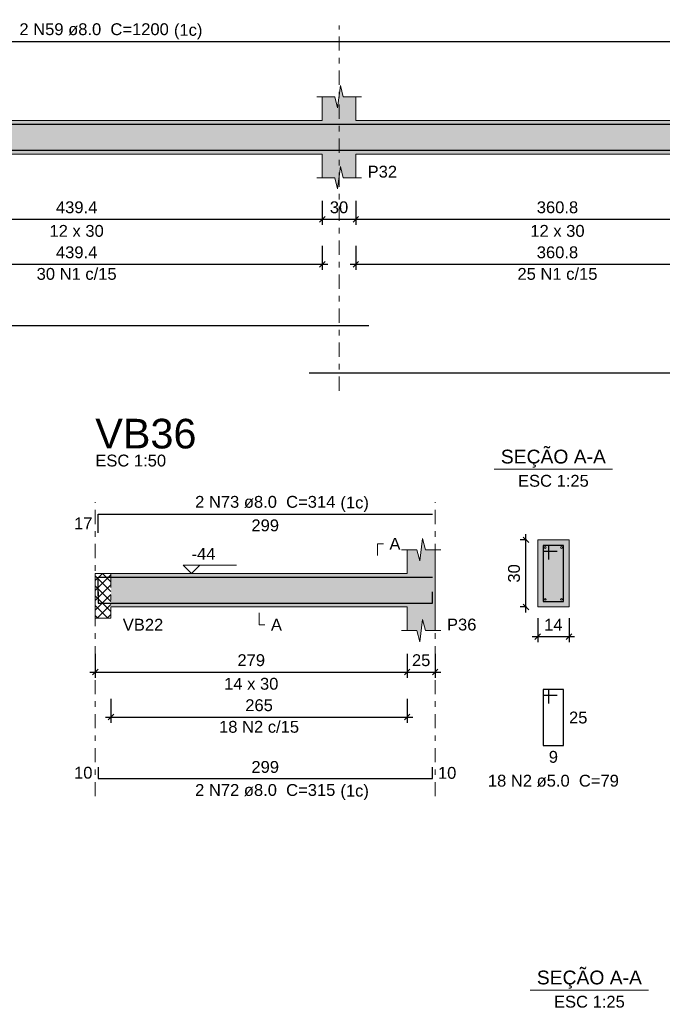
# Model space of a CAD drawing. Header units: millimetres. Extents: x 0 to 119, y 0 to 84.
# Tile 3 of 31: x 15 to 26, y 23 to 41. Entities that reach past the tile are written whole.
import ezdxf

# ---------------------------------------------------------------- set-up
doc = ezdxf.new("R2010")
doc.units = ezdxf.units.MM
doc.header["$MEASUREMENT"] = 0
doc.linetypes.add('DASHDOT', pattern=[2.54, 1.27, -0.635, 0, -0.635])
doc.linetypes.add('NULL', pattern=[0])
doc.layers.get('0').update_dxf_attribs({"lineweight": 18})
for name, color, linetype, lineweight in [('Descrição da armadura', 7, 'Continuous', 0), ('DT-Barras na forma', 2, 'Continuous', 30), ('DT-Barras no corte', 5, 'Continuous', 5), ('DT-Barras rebatidas', 2, 'Continuous', 30), ('DT-Cotas', 9, 'Continuous', 5), ('DT-Forma', 5, 'Continuous', 5), ('DT-Hachura forma vigas', 254, 'Continuous', 5), ('DT-Hachura intersecção vigas', 9, 'Continuous', 5), ('DT-Hachura seção vigas', 254, 'Continuous', 5), ('DT-Pontilhado', 9, 'DASHDOT', 5), ('DT-Textos', 7, 'Continuous', 5), ('DT-Título', 3, 'Continuous', 20), ('Textos armaduras', 7, 'Continuous', 0)]:
    doc.layers.add(name, color=color, linetype=linetype, lineweight=lineweight)
doc.styles.add('Arial', font='txt')
doc.dimstyles.new('UM_25.000000', dxfattribs={"dimtxt": 0.18, "dimasz": 0.1, "dimexe": 0.1, "dimexo": 0.2, "dimgap": 0, "dimtad": 1, "dimtih": 1, "dimtoh": 1, "dimdec": 1, "dimlfac": 25, "dimzin": 0, "dimdsep": 46, "dimtxsty": 'Standard', "dimcen": 0.09, "dimdle": 0.1, "dimadec": 1, "dimazin": 2, "dimtfac": 1, "dimtdec": 4, "dimtofl": 0, "dimtmove": 0, "dimatfit": 3, "dimfxl": 1, "dimtolj": 1, "dimarcsym": 0})
doc.dimstyles.new('UM_50.000000', dxfattribs={"dimtxt": 0.18, "dimasz": 0.1, "dimexe": 0.1, "dimexo": 0.2, "dimgap": 0, "dimtad": 1, "dimtih": 1, "dimtoh": 1, "dimdec": 1, "dimlfac": 50, "dimzin": 0, "dimdsep": 46, "dimtxsty": 'Standard', "dimcen": 0.09, "dimdle": 0.1, "dimadec": 1, "dimazin": 2, "dimtfac": 1, "dimtdec": 4, "dimtofl": 0, "dimtmove": 0, "dimatfit": 3, "dimfxl": 1, "dimtolj": 1, "dimarcsym": 0})

# ---------------------------------------------------------------- blocks, each defined once
blk = doc.blocks.new('_Oblique')
at = {"color": 0, "linetype": 'ByBlock', "lineweight": -2}
blk.add_line((-0.5, -0.5), (0.5, 0.5), dxfattribs=at)
blk = doc.blocks.new('*D193')
at = {"layer": 'Defpoints', "color": 0}
for p in [(11.229053, 37.62012), (20.017453, 37.62012), (20.017453, 37.09062)]:
    blk.add_point(p, dxfattribs=at)
at = {"layer": 'DT-Cotas', "color": 0, "lineweight": -2}
for p, q in [((11.229053, 37.42012), (11.229053, 36.99062)), ((20.017453, 37.42012), (20.017453, 36.99062)), ((11.129053, 37.09062), (20.117453, 37.09062))]:
    blk.add_line(p, q, dxfattribs=at)
at = {"layer": 'DT-Cotas', "color": 0, "lineweight": -2, "xscale": 0.1, "yscale": 0.1, "zscale": 0.1, "rotation": 180}
blk.add_blockref('_Oblique', (11.229053, 37.09062), dxfattribs=at)
at = {"layer": 'DT-Cotas', "color": 0, "lineweight": -2, "xscale": 0.1, "yscale": 0.1, "zscale": 0.1}
blk.add_blockref('_Oblique', (20.017453, 37.09062), dxfattribs=at)
at = {"layer": 'DT-Cotas', "color": 7, "insert": (15.623253, 37.30242), "char_height": 0.2118, "attachment_point": 5, "rotation": 0.0057296, "style": 'Arial'}
blk.add_mtext('\\A1;439.4', dxfattribs=at)
blk = doc.blocks.new('*D194')
at = {"layer": 'Defpoints', "color": 0}
for p in [(20.017453, 37.62012), (20.617453, 37.62012), (20.617453, 37.09062)]:
    blk.add_point(p, dxfattribs=at)
at = {"layer": 'DT-Cotas', "color": 0, "lineweight": -2}
for p, q in [((20.017453, 37.42012), (20.017453, 36.99062)), ((20.617453, 37.42012), (20.617453, 36.99062)), ((19.917453, 37.09062), (20.717453, 37.09062))]:
    blk.add_line(p, q, dxfattribs=at)
at = {"layer": 'DT-Cotas', "color": 0, "lineweight": -2, "xscale": 0.1, "yscale": 0.1, "zscale": 0.1, "rotation": 180}
blk.add_blockref('_Oblique', (20.017453, 37.09062), dxfattribs=at)
at = {"layer": 'DT-Cotas', "color": 0, "lineweight": -2, "xscale": 0.1, "yscale": 0.1, "zscale": 0.1}
blk.add_blockref('_Oblique', (20.617453, 37.09062), dxfattribs=at)
at = {"layer": 'DT-Cotas', "color": 7, "insert": (20.317453, 37.30242), "char_height": 0.2118, "attachment_point": 5, "rotation": 0.0057296, "style": 'Arial'}
blk.add_mtext('\\A1;30', dxfattribs=at)
blk = doc.blocks.new('*D195')
at = {"layer": 'Defpoints', "color": 0}
for p in [(20.617453, 37.62012), (27.832853, 37.62012), (27.832853, 37.09062)]:
    blk.add_point(p, dxfattribs=at)
at = {"layer": 'DT-Cotas', "color": 0, "lineweight": -2}
for p, q in [((20.617453, 37.42012), (20.617453, 36.99062)), ((27.832853, 37.42012), (27.832853, 36.99062)), ((20.517453, 37.09062), (27.932853, 37.09062))]:
    blk.add_line(p, q, dxfattribs=at)
at = {"layer": 'DT-Cotas', "color": 0, "lineweight": -2, "xscale": 0.1, "yscale": 0.1, "zscale": 0.1, "rotation": 180}
blk.add_blockref('_Oblique', (20.617453, 37.09062), dxfattribs=at)
at = {"layer": 'DT-Cotas', "color": 0, "lineweight": -2, "xscale": 0.1, "yscale": 0.1, "zscale": 0.1}
blk.add_blockref('_Oblique', (27.832853, 37.09062), dxfattribs=at)
at = {"layer": 'DT-Cotas', "color": 7, "insert": (24.225153, 37.30242), "char_height": 0.2118, "attachment_point": 5, "rotation": 0.0057296, "style": 'Arial'}
blk.add_mtext('\\A1;360.8', dxfattribs=at)
blk = doc.blocks.new('*D204')
at = {"layer": 'Defpoints', "color": 0}
for p in [(11.229053, 36.81528), (20.017453, 36.81528), (20.017453, 36.28578)]:
    blk.add_point(p, dxfattribs=at)
at = {"layer": 'DT-Cotas', "color": 0, "lineweight": -2}
for p, q in [((11.229053, 36.61528), (11.229053, 36.18578)), ((20.017453, 36.61528), (20.017453, 36.18578)), ((11.129053, 36.28578), (20.117453, 36.28578))]:
    blk.add_line(p, q, dxfattribs=at)
at = {"layer": 'DT-Cotas', "color": 0, "lineweight": -2, "xscale": 0.1, "yscale": 0.1, "zscale": 0.1, "rotation": 180}
blk.add_blockref('_Oblique', (11.229053, 36.28578), dxfattribs=at)
at = {"layer": 'DT-Cotas', "color": 0, "lineweight": -2, "xscale": 0.1, "yscale": 0.1, "zscale": 0.1}
blk.add_blockref('_Oblique', (20.017453, 36.28578), dxfattribs=at)
at = {"layer": 'DT-Cotas', "color": 7, "insert": (15.623253, 36.49758), "char_height": 0.2118, "attachment_point": 5, "rotation": 0.0057296, "style": 'Arial'}
blk.add_mtext('\\A1;439.4', dxfattribs=at)
blk = doc.blocks.new('*D205')
at = {"layer": 'Defpoints', "color": 0}
for p in [(20.617453, 36.81528), (27.832853, 36.81528), (27.832853, 36.28578)]:
    blk.add_point(p, dxfattribs=at)
at = {"layer": 'DT-Cotas', "color": 0, "lineweight": -2}
for p, q in [((20.617453, 36.61528), (20.617453, 36.18578)), ((27.832853, 36.61528), (27.832853, 36.18578)), ((20.517453, 36.28578), (27.932853, 36.28578))]:
    blk.add_line(p, q, dxfattribs=at)
at = {"layer": 'DT-Cotas', "color": 0, "lineweight": -2, "xscale": 0.1, "yscale": 0.1, "zscale": 0.1, "rotation": 180}
blk.add_blockref('_Oblique', (20.617453, 36.28578), dxfattribs=at)
at = {"layer": 'DT-Cotas', "color": 0, "lineweight": -2, "xscale": 0.1, "yscale": 0.1, "zscale": 0.1}
blk.add_blockref('_Oblique', (27.832853, 36.28578), dxfattribs=at)
at = {"layer": 'DT-Cotas', "color": 7, "insert": (24.225153, 36.49758), "char_height": 0.2118, "attachment_point": 5, "rotation": 0.0057296, "style": 'Arial'}
blk.add_mtext('\\A1;360.8', dxfattribs=at)
blk = doc.blocks.new('*D247')
at = {"layer": 'Defpoints', "color": 0}
for p in [(15.956944, 29.52252), (21.536944, 29.52252), (21.536944, 28.99302)]:
    blk.add_point(p, dxfattribs=at)
at = {"layer": 'DT-Cotas', "color": 0, "lineweight": -2}
for p, q in [((15.956944, 29.32252), (15.956944, 28.89302)), ((21.536944, 29.32252), (21.536944, 28.89302)), ((15.856944, 28.99302), (21.636944, 28.99302))]:
    blk.add_line(p, q, dxfattribs=at)
at = {"layer": 'DT-Cotas', "color": 0, "lineweight": -2, "xscale": 0.1, "yscale": 0.1, "zscale": 0.1, "rotation": 180}
blk.add_blockref('_Oblique', (15.956944, 28.99302), dxfattribs=at)
at = {"layer": 'DT-Cotas', "color": 0, "lineweight": -2, "xscale": 0.1, "yscale": 0.1, "zscale": 0.1}
blk.add_blockref('_Oblique', (21.536944, 28.99302), dxfattribs=at)
at = {"layer": 'DT-Cotas', "color": 7, "insert": (18.746944, 29.20482), "char_height": 0.2118, "attachment_point": 5, "rotation": 0.0057296, "style": 'Arial'}
blk.add_mtext('\\A1;279', dxfattribs=at)
blk = doc.blocks.new('*D248')
at = {"layer": 'Defpoints', "color": 0}
for p in [(21.536944, 29.52252), (22.036944, 29.52252), (22.036944, 28.99302)]:
    blk.add_point(p, dxfattribs=at)
at = {"layer": 'DT-Cotas', "color": 0, "lineweight": -2}
for p, q in [((21.536944, 29.32252), (21.536944, 28.89302)), ((22.036944, 29.32252), (22.036944, 28.89302)), ((21.436944, 28.99302), (22.136944, 28.99302))]:
    blk.add_line(p, q, dxfattribs=at)
at = {"layer": 'DT-Cotas', "color": 0, "lineweight": -2, "xscale": 0.1, "yscale": 0.1, "zscale": 0.1, "rotation": 180}
blk.add_blockref('_Oblique', (21.536944, 28.99302), dxfattribs=at)
at = {"layer": 'DT-Cotas', "color": 0, "lineweight": -2, "xscale": 0.1, "yscale": 0.1, "zscale": 0.1}
blk.add_blockref('_Oblique', (22.036944, 28.99302), dxfattribs=at)
at = {"layer": 'DT-Cotas', "color": 7, "insert": (21.786944, 29.20482), "char_height": 0.2118, "attachment_point": 5, "rotation": 0.0057296, "style": 'Arial'}
blk.add_mtext('\\A1;25', dxfattribs=at)
blk = doc.blocks.new('*D249')
at = {"layer": 'Defpoints', "color": 0}
for p in [(23.660272, 31.35792), (23.872072, 31.35792), (23.872072, 30.15792)]:
    blk.add_point(p, dxfattribs=at)
at = {"layer": 'DT-Cotas', "color": 0, "lineweight": -2}
for p, q in [((23.672072, 31.35792), (23.560272, 31.35792)), ((23.660272, 30.05792), (23.660272, 31.45792)), ((23.672072, 30.15792), (23.560272, 30.15792))]:
    blk.add_line(p, q, dxfattribs=at)
at = {"layer": 'DT-Cotas', "color": 0, "lineweight": -2, "xscale": 0.1, "yscale": 0.1, "zscale": 0.1}
for p, rotation in [((23.660272, 31.35792), 90), ((23.660272, 30.15792), 270)]:
    blk.add_blockref('_Oblique', p, dxfattribs=dict(at, rotation=rotation))
at = {"layer": 'DT-Cotas', "color": 7, "insert": (23.448472, 30.75792), "char_height": 0.2118, "attachment_point": 5, "rotation": 90, "style": 'Arial'}
blk.add_mtext('\\A1;30', dxfattribs=at)
blk = doc.blocks.new('*D250')
at = {"layer": 'Defpoints', "color": 0}
for p in [(23.872072, 30.15792), (24.432072, 30.15792), (24.432072, 29.62842)]:
    blk.add_point(p, dxfattribs=at)
at = {"layer": 'DT-Cotas', "color": 0, "lineweight": -2}
for p, q in [((23.872072, 29.95792), (23.872072, 29.52842)), ((24.432072, 29.95792), (24.432072, 29.52842)), ((23.772072, 29.62842), (24.532072, 29.62842))]:
    blk.add_line(p, q, dxfattribs=at)
at = {"layer": 'DT-Cotas', "color": 0, "lineweight": -2, "xscale": 0.1, "yscale": 0.1, "zscale": 0.1, "rotation": 180}
blk.add_blockref('_Oblique', (23.872072, 29.62842), dxfattribs=at)
at = {"layer": 'DT-Cotas', "color": 0, "lineweight": -2, "xscale": 0.1, "yscale": 0.1, "zscale": 0.1}
blk.add_blockref('_Oblique', (24.432072, 29.62842), dxfattribs=at)
at = {"layer": 'DT-Cotas', "color": 7, "insert": (24.152072, 29.84022), "char_height": 0.2118, "attachment_point": 5, "rotation": 0.0057296, "style": 'Arial'}
blk.add_mtext('\\A1;14', dxfattribs=at)
blk = doc.blocks.new('*D251')
at = {"layer": 'Defpoints', "color": 0}
for p in [(16.236944, 28.71768), (21.536944, 28.71768), (21.536944, 28.18818)]:
    blk.add_point(p, dxfattribs=at)
at = {"layer": 'DT-Cotas', "color": 0, "lineweight": -2}
for p, q in [((16.236944, 28.51768), (16.236944, 28.08818)), ((21.536944, 28.51768), (21.536944, 28.08818)), ((16.136944, 28.18818), (21.636944, 28.18818))]:
    blk.add_line(p, q, dxfattribs=at)
at = {"layer": 'DT-Cotas', "color": 0, "lineweight": -2, "xscale": 0.1, "yscale": 0.1, "zscale": 0.1, "rotation": 180}
blk.add_blockref('_Oblique', (16.236944, 28.18818), dxfattribs=at)
at = {"layer": 'DT-Cotas', "color": 0, "lineweight": -2, "xscale": 0.1, "yscale": 0.1, "zscale": 0.1}
blk.add_blockref('_Oblique', (21.536944, 28.18818), dxfattribs=at)
at = {"layer": 'DT-Cotas', "color": 7, "insert": (18.886944, 28.39998), "char_height": 0.2118, "attachment_point": 5, "rotation": 0.0057296, "style": 'Arial'}
blk.add_mtext('\\A1;265', dxfattribs=at)

msp = doc.modelspace()

# ---------------------------------------------------------------- hatches: boundary and pattern name
at = {"layer": 'DT-Hachura forma vigas', "linetype": 'Continuous'}
for points in [[(28.4329, 38.2555), (36.9067, 38.2555), (36.9067, 38.8555), (28.4329, 38.8555), (28.4329, 39.2791), (28.2079, 39.2791), (28.1579, 39.4791), (28.1079, 39.0791), (28.0579, 39.2791), (27.8329, 39.2791), (27.8329, 38.8555), (20.6175, 38.8555), (20.6175, 39.2791), (20.3925, 39.2791), (20.3425, 39.4791), (20.2925, 39.0791), (20.2425, 39.2791), (20.0175, 39.2791), (20.0175, 38.8555), (11.2291, 38.8555), (11.2291, 39.2791), (11.1041, 39.2791), (11.0541, 39.4791), (11.0041, 39.0791), (10.9541, 39.2791), (10.8291, 39.2791), (10.8291, 38.8555), (4.4859, 38.8555), (4.4859, 39.2791), (4.2609, 39.2791), (4.2109, 39.4791), (4.1609, 39.0791), (4.1109, 39.2791), (3.8859, 39.2791), (3.8859, 38.8555), (3.8859, 38.2555), (3.8859, 37.8319), (4.1109, 37.8319), (4.1609, 37.6319), (4.2109, 38.0319), (4.2609, 37.8319), (4.4859, 37.8319), (4.4859, 38.2555), (10.8291, 38.2555), (10.8291, 37.8319), (10.9541, 37.8319), (11.0041, 37.6319), (11.0541, 38.0319), (11.1041, 37.8319), (11.2291, 37.8319), (11.2291, 38.2555), (20.0175, 38.2555), (20.0175, 37.8319), (20.2425, 37.8319), (20.2925, 37.6319), (20.3425, 38.0319), (20.3925, 37.8319), (20.6175, 37.8319), (20.6175, 38.2555), (27.8329, 38.2555), (27.8329, 37.8319), (28.0579, 37.8319), (28.1079, 37.6319), (28.1579, 38.0319), (28.2079, 37.8319), (28.4329, 37.8319), (28.4329, 38.2555)], [(22.0369, 29.7343), (22.0369, 30.1579), (22.0369, 30.7579), (22.0369, 31.1815), (21.8619, 31.1815), (21.8119, 31.3815), (21.7619, 30.9815), (21.7119, 31.1815), (21.5369, 31.1815), (21.5369, 30.7579), (16.2369, 30.7579), (16.2369, 30.1579), (21.5369, 30.1579), (21.5369, 29.7343), (21.7119, 29.7343), (21.7619, 29.5343), (21.8119, 29.9343), (21.8619, 29.7343), (22.0369, 29.7343)]]:
    msp.add_hatch(color=254, dxfattribs=at).paths.add_polyline_path(points)
at = {"layer": 'DT-Hachura intersecção vigas', "linetype": 'Continuous'}
h = msp.add_hatch(dxfattribs=at)
h.set_pattern_fill('ANSI37', color=9, style=0)
h.paths.add_polyline_path([(16.2369, 29.9579), (16.2369, 30.1579), (16.2369, 30.7579), (15.9569, 30.7579), (15.9569, 30.1579), (15.9569, 29.9579), (16.2369, 29.9579)])
at = {"layer": 'DT-Hachura seção vigas', "linetype": 'Continuous'}
msp.add_hatch(color=254, dxfattribs=at).paths.add_polyline_path([(23.8721, 30.1579), (23.8721, 30.1579), (24.4321, 30.1579), (24.4321, 31.3579), (23.8721, 31.3579), (23.8721, 30.1579)])

# ---------------------------------------------------------------- linework, layer by layer
at = {"layer": 'DT-Barras na forma'}
for p, q in [((24.0721, 31.2579), (23.9721, 31.2579)), ((23.9721, 31.2579), (23.9721, 30.2579)), ((24.3321, 31.2579), (23.9721, 31.2579)), ((23.9721, 31.2579), (23.9721, 31.1579)), ((24.0721, 31.0079), (24.0721, 31.2579)), ((24.3321, 30.2579), (24.3321, 31.2579)), ((23.9721, 31.1579), (24.2221, 31.1579)), ((23.9721, 30.2579), (24.3321, 30.2579))]:
    msp.add_line(p, q, dxfattribs=at)
for points in [[(3.9359, 38.7875), (27.9359, 38.7875)], [(3.9359, 38.5235), (3.9359, 38.3235), (20.8512, 38.3235)], [(19.7837, 38.3235), (37.5604, 38.3235)], [(16.0069, 30.3555), (16.0069, 30.6899), (21.9869, 30.6899)], [(16.0069, 30.4259), (16.0069, 30.2259), (21.9869, 30.2259), (21.9869, 30.4259)]]:
    msp.add_lwpolyline(points, dxfattribs=at)
at = {"layer": 'DT-Barras no corte'}
for centre in [(24.0081, 31.2219), (24.2961, 31.2219), (24.0081, 30.2939), (24.2961, 30.2939)]:
    msp.add_circle(centre, 0.016, dxfattribs=at)
at = {"layer": 'DT-Barras rebatidas'}
for points in [[(3.9359, 40.2701), (27.9359, 40.2701)], [(3.9359, 35.3889), (3.9359, 35.1889), (20.8512, 35.1889)], [(19.7837, 34.3417), (37.5604, 34.3417)], [(16.0069, 31.4851), (16.0069, 31.8195), (21.9869, 31.8195)], [(24.0721, 28.4312), (24.0721, 28.6812), (23.9721, 28.6812), (23.9721, 27.6812), (24.3321, 27.6812), (24.3321, 28.6812), (23.9721, 28.6812), (23.9721, 28.5812), (24.2221, 28.5812)], [(16.0069, 27.2913), (16.0069, 27.0913), (21.9869, 27.0913), (21.9869, 27.2913)]]:
    msp.add_lwpolyline(points, dxfattribs=at)
at = {"layer": 'DT-Forma'}
for p, q in [((20.2925, 39.0791), (20.3425, 39.4791)), ((20.3425, 39.4791), (20.3925, 39.2791)), ((19.9175, 39.2791), (20.2425, 39.2791)), ((20.0175, 38.8555), (20.0175, 39.2791)), ((20.2425, 39.2791), (20.2925, 39.0791)), ((20.3925, 39.2791), (20.7175, 39.2791)), ((20.6175, 39.2791), (20.6175, 38.8555)), ((11.2291, 38.8555), (20.0175, 38.8555)), ((20.6175, 38.8555), (27.8329, 38.8555)), ((11.2291, 38.2555), (20.0175, 38.2555)), ((20.0175, 38.2555), (20.0175, 37.8319)), ((20.6175, 37.8319), (20.6175, 38.2555)), ((20.6175, 38.2555), (27.8329, 38.2555)), ((20.2925, 37.6319), (20.3425, 38.0319)), ((20.3425, 38.0319), (20.3925, 37.8319)), ((19.9175, 37.8319), (20.2425, 37.8319)), ((20.2425, 37.8319), (20.2925, 37.6319)), ((20.3925, 37.8319), (20.7175, 37.8319)), ((21.7619, 30.9815), (21.8119, 31.3815)), ((21.8119, 31.3815), (21.8619, 31.1815)), ((24.4321, 31.3579), (23.8721, 31.3579)), ((23.8721, 31.3579), (23.8721, 30.1579)), ((24.4321, 30.1579), (24.4321, 31.3579)), ((21.4369, 31.1815), (21.7119, 31.1815)), ((21.5369, 30.7579), (21.5369, 31.1815)), ((21.7119, 31.1815), (21.7619, 30.9815)), ((21.8619, 31.1815), (22.1369, 31.1815)), ((22.0369, 31.1815), (22.0369, 30.7579)), ((15.9569, 30.7579), (16.2369, 30.7579)), ((16.2369, 30.7579), (21.5369, 30.7579)), ((15.9569, 30.1579), (15.9569, 29.9579)), ((16.2369, 29.9579), (16.2369, 30.1579)), ((16.2369, 30.1579), (21.5369, 30.1579)), ((21.5369, 30.1579), (21.5369, 29.7343)), ((22.0369, 29.7343), (22.0369, 30.1579)), ((23.8721, 30.1579), (24.4321, 30.1579)), ((15.9569, 29.9579), (16.2369, 29.9579)), ((21.7619, 29.5343), (21.8119, 29.9343)), ((21.8119, 29.9343), (21.8619, 29.7343)), ((21.4369, 29.7343), (21.7119, 29.7343)), ((21.7119, 29.7343), (21.7619, 29.5343)), ((21.8619, 29.7343), (22.1369, 29.7343))]:
    msp.add_line(p, q, dxfattribs=at)
at = {"layer": 'DT-Forma', "linetype": 'Continuous'}
for p, q in [((15.9569, 30.1579), (15.9569, 30.7579)), ((22.0369, 30.7579), (22.0369, 30.1579))]:
    msp.add_line(p, q, dxfattribs=at)
at = {"layer": 'DT-Pontilhado', "ltscale": 0.2}
for p, q in [((20.3175, 34.024), (20.3175, 40.5525)), ((15.9569, 26.7736), (15.9569, 32.0313)), ((22.0369, 26.7736), (22.0369, 32.0313)), ((16.2369, 30.7579), (16.2369, 30.1579))]:
    msp.add_line(p, q, dxfattribs=at)
at = {"layer": 'DT-Textos'}
for p, q in [((23.0931, 32.6228), (25.2111, 32.6228)), ((23.7372, 23.3092), (25.8552, 23.3092))]:
    msp.add_line(p, q, dxfattribs=at)
for points in [[(21.0074, 31.0756), (21.0074, 31.2874), (21.1133, 31.2874)], [(17.8269, 30.9062), (17.6787, 30.7579), (17.5304, 30.9062), (18.4835, 30.9062)], [(18.8869, 30.052), (18.8869, 29.8402), (18.9928, 29.8402)]]:
    msp.add_lwpolyline(points, dxfattribs=at)

# ---------------------------------------------------------------- texts
at = {"layer": 'Descrição da armadura', "linetype": 'NULL', "char_height": 0.2118, "attachment_point": 8, "line_spacing_factor": 0.9, "style": 'Arial'}
for s, insert, width in [('2 N59 ø8.0  C=1200', (15.936, 40.376), 5.239541), ('30 N1 c/15', (15.6233, 36.0041), 2.805127), ('25 N1 c/15', (24.2252, 36.0041), 2.805127), ('2 N73 ø8.0  C=314', (18.9971, 31.9258), 4.916973), ('18 N2 c/15', (18.8869, 27.9065), 2.805127), ('18 N2 ø5.0  C=79', (24.1521, 26.9398), 4.594404), ('2 N72 ø8.0  C=315', (18.9971, 26.7738), 4.916973)]:
    msp.add_mtext(s, dxfattribs=dict(at, insert=insert, width=width))
at = {"layer": 'DT-Textos', "linetype": 'NULL', "line_spacing_factor": 0.798, "style": 'Arial'}
for s, insert, char_height, width, attachment_point in [('(1c)', (17.364, 40.3061), 0.2118, 0.998857, 7), ('P32', (20.829, 37.832), 0.2118, 1.031992, 7), ('12 x 30', (15.623, 36.773), 0.2118, 1.902559, 8), ('12 x 30', (24.225, 36.773), 0.2118, 1.902559, 8), ('ESC 1:50', (15.9571, 32.6668), 0.2118, 2.482559, 7), ('SEÇÃO A-A', (24.1521, 32.6469), 0.2471, 3.812061, 8), ('ESC 1:25', (24.1521, 32.3048), 0.2118, 2.482559, 8), ('(1c)', (20.3421, 31.8559), 0.2118, 0.998857, 7), ('A', (21.2191, 31.1818), 0.2118, 0.386855, 7), ('-44', (17.6791, 31.0018), 0.2118, 0.838281, 7), ('VB22', (16.4491, 29.7348), 0.2118, 1.418848, 7), ('A', (19.0991, 29.7348), 0.2118, 0.386855, 7), ('P36', (22.2491, 29.7348), 0.2118, 1.031992, 7), ('14 x 30', (18.7471, 28.6758), 0.2118, 1.902559, 8), ('(1c)', (20.3421, 26.7039), 0.2118, 0.998857, 7), ('SEÇÃO A-A', (24.796, 23.3333), 0.2471, 3.812061, 8), ('ESC 1:25', (24.796, 22.9912), 0.2118, 2.482559, 8)]:
    msp.add_mtext(s, dxfattribs=dict(at, insert=insert, char_height=char_height, width=width, attachment_point=attachment_point))
at = {"layer": 'DT-Título', "linetype": 'NULL', "insert": (15.9571, 32.9847), "char_height": 0.5295, "width": 3.620508, "attachment_point": 7, "line_spacing_factor": 0.798, "style": 'Arial'}
msp.add_mtext('VB36', dxfattribs=at)
at = {"layer": 'Textos armaduras', "linetype": 'NULL', "char_height": 0.2118, "line_spacing_factor": 0.9, "style": 'Arial'}
for s, insert, width, attachment_point in [('17', (15.9069, 31.5464), 1.045137, 9), ('299', (18.9969, 31.7222), 1.367705, 2), ('25', (24.4321, 28.2871), 1.045137, 1), ('299', (18.9969, 27.1886), 1.367705, 8), ('9', (24.1521, 27.5839), 0.722568, 2), ('10', (15.9069, 27.0854), 1.045137, 9), ('10', (22.0869, 27.2972), 1.045137, 1)]:
    msp.add_mtext(s, dxfattribs=dict(at, insert=insert, width=width, attachment_point=attachment_point))

# ---------------------------------------------------------------- dimensions: what is measured, and where the dimension line sits
at = {"layer": 'DT-Cotas'}
for base, p1, p2, dimstyle, override, picture, middle in [((20.0175, 37.0906), (11.2291, 37.6201), (20.0175, 37.6201), 'UM_50.000000', {"dimtxt": 0.2118, "dimasz": 0.1, "dimexe": 0.1, "dimexo": 0.2, "dimtad": 1, "dimtih": 0, "dimtoh": 0, "dimdec": 1, "dimlfac": 50, "dimzin": 8, "dimtxsty": 'Arial', "dimblk": 'Oblique', "dimblk1": 'Oblique', "dimblk2": 'Oblique', "dimsah": 1, "dimdle": 0.1, "dimse1": 0, "dimse2": 0, "dimclrt": 7, "dimadec": 1, "dimazin": 3, "dimtmove": 2, "dimldrblk": 'Oblique'}, '*D193', (15.6233, 37.3024)), ((20.6175, 37.0906), (20.0175, 37.6201), (20.6175, 37.6201), 'UM_50.000000', {"dimtxt": 0.2118, "dimasz": 0.1, "dimexe": 0.1, "dimexo": 0.2, "dimtad": 1, "dimtih": 0, "dimtoh": 0, "dimdec": 1, "dimlfac": 50, "dimzin": 8, "dimtxsty": 'Arial', "dimblk": 'Oblique', "dimblk1": 'Oblique', "dimblk2": 'Oblique', "dimsah": 1, "dimdle": 0.1, "dimse1": 0, "dimse2": 0, "dimclrt": 7, "dimadec": 1, "dimazin": 3, "dimtmove": 2, "dimldrblk": 'Oblique'}, '*D194', (20.3175, 37.3024)), ((27.8329, 37.0906), (20.6175, 37.6201), (27.8329, 37.6201), 'UM_50.000000', {"dimtxt": 0.2118, "dimasz": 0.1, "dimexe": 0.1, "dimexo": 0.2, "dimtad": 1, "dimtih": 0, "dimtoh": 0, "dimdec": 1, "dimlfac": 50, "dimzin": 8, "dimtxsty": 'Arial', "dimblk": 'Oblique', "dimblk1": 'Oblique', "dimblk2": 'Oblique', "dimsah": 1, "dimdle": 0.1, "dimse1": 0, "dimse2": 0, "dimclrt": 7, "dimadec": 1, "dimazin": 3, "dimtmove": 2, "dimldrblk": 'Oblique'}, '*D195', (24.2252, 37.3024)), ((20.0175, 36.2858), (11.2291, 36.8153), (20.0175, 36.8153), 'UM_50.000000', {"dimtxt": 0.2118, "dimasz": 0.1, "dimexe": 0.1, "dimexo": 0.2, "dimtad": 1, "dimtih": 0, "dimtoh": 0, "dimdec": 1, "dimlfac": 50, "dimzin": 8, "dimtxsty": 'Arial', "dimblk": 'Oblique', "dimblk1": 'Oblique', "dimblk2": 'Oblique', "dimsah": 1, "dimdle": 0.1, "dimse1": 0, "dimse2": 0, "dimclrt": 7, "dimadec": 1, "dimazin": 3, "dimtmove": 2, "dimldrblk": 'Oblique'}, '*D204', (15.6233, 36.4976)), ((27.8329, 36.2858), (20.6175, 36.8153), (27.8329, 36.8153), 'UM_50.000000', {"dimtxt": 0.2118, "dimasz": 0.1, "dimexe": 0.1, "dimexo": 0.2, "dimtad": 1, "dimtih": 0, "dimtoh": 0, "dimdec": 1, "dimlfac": 50, "dimzin": 8, "dimtxsty": 'Arial', "dimblk": 'Oblique', "dimblk1": 'Oblique', "dimblk2": 'Oblique', "dimsah": 1, "dimdle": 0.1, "dimse1": 0, "dimse2": 0, "dimclrt": 7, "dimadec": 1, "dimazin": 3, "dimtmove": 2, "dimldrblk": 'Oblique'}, '*D205', (24.2252, 36.4976)), ((24.4321, 29.6284), (23.8721, 30.1579), (24.4321, 30.1579), 'UM_25.000000', {"dimtxt": 0.2118, "dimasz": 0.1, "dimexe": 0.1, "dimexo": 0.2, "dimtad": 1, "dimtih": 0, "dimtoh": 0, "dimdec": 1, "dimlfac": 25, "dimzin": 8, "dimtxsty": 'Arial', "dimblk": 'Oblique', "dimblk1": 'Oblique', "dimblk2": 'Oblique', "dimsah": 1, "dimdle": 0.1, "dimse1": 0, "dimse2": 0, "dimclrt": 7, "dimadec": 1, "dimazin": 3, "dimtmove": 2, "dimldrblk": 'Oblique'}, '*D250', (24.1521, 29.8402)), ((21.5369, 28.993), (15.9569, 29.5225), (21.5369, 29.5225), 'UM_50.000000', {"dimtxt": 0.2118, "dimasz": 0.1, "dimexe": 0.1, "dimexo": 0.2, "dimtad": 1, "dimtih": 0, "dimtoh": 0, "dimdec": 1, "dimlfac": 50, "dimzin": 8, "dimtxsty": 'Arial', "dimblk": 'Oblique', "dimblk1": 'Oblique', "dimblk2": 'Oblique', "dimsah": 1, "dimdle": 0.1, "dimse1": 0, "dimse2": 0, "dimclrt": 7, "dimadec": 1, "dimazin": 3, "dimtmove": 2, "dimldrblk": 'Oblique'}, '*D247', (18.7469, 29.2048)), ((22.0369, 28.993), (21.5369, 29.5225), (22.0369, 29.5225), 'UM_50.000000', {"dimtxt": 0.2118, "dimasz": 0.1, "dimexe": 0.1, "dimexo": 0.2, "dimtad": 1, "dimtih": 0, "dimtoh": 0, "dimdec": 1, "dimlfac": 50, "dimzin": 8, "dimtxsty": 'Arial', "dimblk": 'Oblique', "dimblk1": 'Oblique', "dimblk2": 'Oblique', "dimsah": 1, "dimdle": 0.1, "dimse1": 0, "dimse2": 0, "dimclrt": 7, "dimadec": 1, "dimazin": 3, "dimtmove": 2, "dimldrblk": 'Oblique'}, '*D248', (21.7869, 29.2048)), ((21.5369, 28.1882), (16.2369, 28.7177), (21.5369, 28.7177), 'UM_50.000000', {"dimtxt": 0.2118, "dimasz": 0.1, "dimexe": 0.1, "dimexo": 0.2, "dimtad": 1, "dimtih": 0, "dimtoh": 0, "dimdec": 1, "dimlfac": 50, "dimzin": 8, "dimtxsty": 'Arial', "dimblk": 'Oblique', "dimblk1": 'Oblique', "dimblk2": 'Oblique', "dimsah": 1, "dimdle": 0.1, "dimse1": 0, "dimse2": 0, "dimclrt": 7, "dimadec": 1, "dimazin": 3, "dimtmove": 2, "dimldrblk": 'Oblique'}, '*D251', (18.8869, 28.4))]:
    dim = msp.add_linear_dim(base=base, p1=p1, p2=p2, dimstyle=dimstyle, override=override, dxfattribs=at)
    dim.commit()
    dim.dimension.update_dxf_attribs({"geometry": picture, "text_midpoint": middle, "dimtype": 160, "text_rotation": 0.00573})
dim = msp.add_linear_dim(base=(23.6603, 31.3579), p1=(23.8721, 30.1579), p2=(23.8721, 31.3579), angle=90, dimstyle='UM_25.000000', override={"dimtxt": 0.2118, "dimasz": 0.1, "dimexe": 0.1, "dimexo": 0.2, "dimtad": 1, "dimtih": 0, "dimtoh": 0, "dimdec": 1, "dimlfac": 25, "dimzin": 8, "dimtxsty": 'Arial', "dimblk": 'Oblique', "dimblk1": 'Oblique', "dimblk2": 'Oblique', "dimsah": 1, "dimdle": 0.1, "dimse1": 0, "dimse2": 0, "dimclrt": 7, "dimadec": 1, "dimazin": 3, "dimtmove": 2, "dimldrblk": 'Oblique'}, dxfattribs=at)
dim.commit()
dim.dimension.update_dxf_attribs({"geometry": '*D249', "text_midpoint": (23.4485, 30.7579), "dimtype": 160, "text_rotation": 90})

doc.saveas('drawing.dxf')
